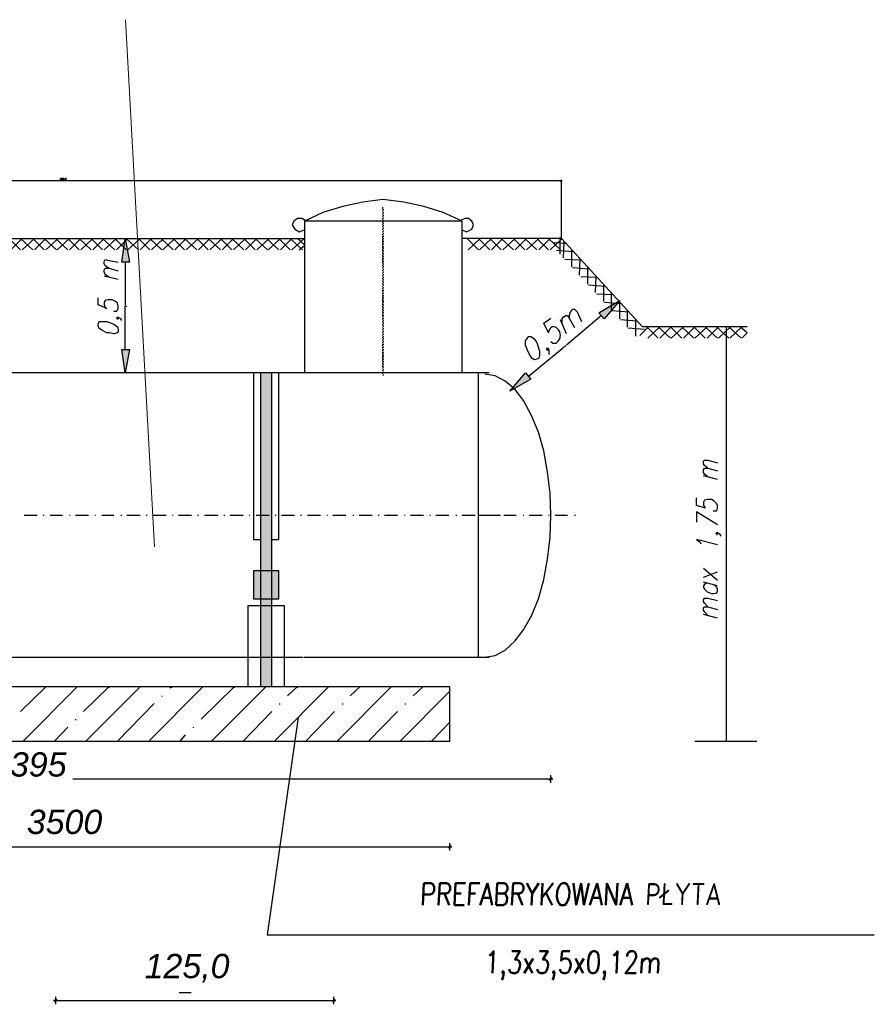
# Model space of a CAD drawing. Header units: centimetres. Extents: x 843425950 to 843478602, y 588811213 to 588851397.
# Tile 16 of 89: x 843448014 to 843451879, y 588816345 to 588820798. Entities that reach past the tile are written whole.
import ezdxf
from ezdxf.enums import TextEntityAlignment as Align

# ---------------------------------------------------------------- set-up
doc = ezdxf.new("R2010")
doc.units = ezdxf.units.CM
doc.header["$MEASUREMENT"] = 0
doc.layers.get('0').update_dxf_attribs({"lineweight": 5})
doc.layers.add('DIM', color=7, linetype='Continuous')
doc.layers.add('TAB_OPISY', color=7, linetype='Continuous', lineweight=30)
doc.styles.add('Arial-sanit', font='ariali.ttf')
doc.styles.add('IS_SIMPLEX', font='simplex.shx', dxfattribs={"width": 0.7})
doc.styles.add('ROMANS', font='romans.shx', dxfattribs={"width": 0.6})
doc.dimstyles.new('IS_wymiar_9_Simplex', dxfattribs={"dimtxt": 9, "dimasz": 9, "dimexe": 4.5, "dimexo": 4.5, "dimgap": 1.5, "dimtad": 1, "dimdec": 1, "dimzin": 1, "dimtxsty": 'IS_SIMPLEX', "dimblk": 'OBLIQUE', "dimcen": 9, "dimdle": 4.5, "dimadec": 1, "dimazin": 0, "dimtfac": 1, "dimtdec": 1, "dimtmove": 1, "dimatfit": 3, "dimldrblk": 'OBLIQUE', "dimfxl": 1, "dimarcsym": 0})

# ---------------------------------------------------------------- blocks, each defined once
blk = doc.blocks.new('_Oblique')
at = {"color": 0, "linetype": 'ByBlock', "lineweight": -2}
blk.add_line((-0.5, -0.5), (0.5, 0.5), dxfattribs=at)
blk = doc.blocks.new('*D934')
at = {"layer": 'Defpoints', "color": 0, "transparency": 33554687}
for p in [(843445956.2, 588820069.3), (843445956.2, 588819807.9), (843450463.7, 588819807.9)]:
    blk.add_point(p, dxfattribs=at)
at = {"layer": 'DIM', "color": 0, "lineweight": -2, "transparency": 33554687}
for p, q in [((843450468.2, 588820069.3), (843445951.7, 588820069.3)), ((843445956.2, 588819812.4), (843445956.2, 588820073.8)), ((843450463.7, 588819812.4), (843450463.7, 588820073.8))]:
    blk.add_line(p, q, dxfattribs=at)
at = {"layer": 'DIM', "color": 0, "linetype": 'ByBlock', "lineweight": -2, "transparency": 33554687, "xscale": 9, "yscale": 9, "zscale": 9, "rotation": 180}
blk.add_blockref('_Oblique', (843445956.2, 588820069.3), dxfattribs=at)
at = {"layer": 'DIM', "color": 0, "linetype": 'ByBlock', "lineweight": -2, "transparency": 33554687, "xscale": 9, "yscale": 9, "zscale": 9}
blk.add_blockref('_Oblique', (843450463.7, 588820069.3), dxfattribs=at)
at = {"layer": 'DIM', "color": 0, "transparency": 33554687, "insert": (843448209.9, 588820076.2), "char_height": 9, "attachment_point": 5, "style": 'IS_SIMPLEX'}
blk.add_mtext('450,0', dxfattribs=at)
blk = doc.blocks.new('My oblique')
at = {"xscale": 2.5, "yscale": 2.5, "zscale": 2.5, "rotation": 180}
blk.add_blockref('_Oblique', (139.09, 225.96), dxfattribs=at)
blk = doc.blocks.new('new')
at = {"ltscale": 0.1}
for p, q in [((-1.87, 0), (1.87, 0)), ((0, -3.39), (0, 3.39))]:
    blk.add_line(p, q, dxfattribs=at)
blk.add_blockref('My oblique', (-139.09, -225.96), dxfattribs=at)

msp = doc.modelspace()

# ---------------------------------------------------------------- hatches: boundary and pattern name
at = {"lineweight": 25}
h = msp.add_hatch(color=0, dxfattribs=at)
h.dxf.hatch_style = 2
h.paths.add_polyline_path([(843448511.08993, 588819701.41545), (843448475.58073, 588819701.41545), (843448491.36256, 588819807.94305)])
h = msp.add_hatch(color=0, dxfattribs=at)
h.dxf.hatch_style = 2
h.paths.add_polyline_path([(843450657.42376, 588819444.96013), (843450633.75096, 588819472.57836), (843450728.44216, 588819527.81493)])
h = msp.add_hatch(color=0, dxfattribs=at)
h.dxf.hatch_style = 2
h.paths.add_polyline_path([(843448475.58073, 588819306.86876), (843448511.08993, 588819306.86876), (843448491.36256, 588819200.34116)])
h = msp.add_hatch(color=0, dxfattribs=at)
h.dxf.hatch_style = 2
h.paths.add_polyline_path([(843449103.1724, 588817779.97316), (843449154.46343, 588817779.97316), (843449154.46343, 588819200.34116), (843449103.1724, 588819200.34116)])
h = msp.add_hatch(color=0, dxfattribs=at)
h.dxf.hatch_style = 2
h.paths.add_polyline_path([(843450302.33176, 588819200.34116), (843450326.00456, 588819172.72293), (843450231.31336, 588819117.48636)])
h = msp.add_hatch(color=0, dxfattribs=at)
h.dxf.hatch_style = 2
h.paths.add_polyline_path([(843449071.60863, 588818178.46533), (843449186.0272, 588818178.46533), (843449186.0272, 588818304.72025), (843449071.60863, 588818304.72025)])

# ---------------------------------------------------------------- linework, layer by layer
at = {"color": 0, "lineweight": 25}
for p, q in [((843449301.66626, 588819886.85236), (843449301.66626, 588819200.34116)), ((843450015.79569, 588819886.85236), (843449301.66626, 588819886.85236)), ((843450015.79569, 588819200.34116), (843450015.79569, 588819886.85236)), ((843445956.1789, 588819807.94305), (843449301.66626, 588819807.94305)), ((843448491.36256, 588819306.86876), (843448491.36256, 588819504.14213)), ((843450136.62216, 588819200.34116), (843446330.61778, 588819200.34116)), ((843449071.60863, 588819200.34116), (843449071.60863, 588818446.75705)), ((843449103.1724, 588819200.34116), (843449103.1724, 588817779.97316)), ((843449154.46343, 588817779.97316), (843449154.46343, 588819200.34116)), ((843449186.0272, 588818446.75705), (843449186.0272, 588819200.34116)), ((843450089.27656, 588817914.11905), (843450089.27656, 588819200.34116)), ((843450014.31273, 588818557.23013), (843450073.49473, 588818557.23013)), ((843450085.33108, 588818557.23013), (843450187.91325, 588818557.23013)), ((843449071.60863, 588818446.75705), (843449103.1724, 588818446.75705)), ((843449154.46343, 588818446.75705), (843449186.0272, 588818446.75705)), ((843449045.96311, 588818146.90156), (843449045.96311, 588817779.97316)), ((843449211.67271, 588818146.90156), (843449045.96311, 588818146.90156)), ((843449211.67271, 588817779.97316), (843449211.67271, 588818146.90156)), ((843446330.61778, 588817914.11905), (843449296.23776, 588817914.11905)), ((843449300.1832, 588817914.11905), (843450136.62216, 588817914.11905)), ((843449959.78459, 588817779.97316), (843446459.78459, 588817779.97316)), ((843449959.78459, 588817535.35425), (843449959.78459, 588817779.97316)), ((843446459.78459, 588817535.35425), (843449959.78459, 588817535.35425))]:
    msp.add_line(p, q, dxfattribs=at)
for points in [[(843449656.75826, 588819985.48904), (843449566.01249, 588819973.65264), (843449475.26678, 588819953.92533), (843449384.52106, 588819926.30705), (843449301.66626, 588819886.85236)], [(843450015.79569, 588819886.85236), (843449928.99546, 588819926.30705), (843449842.19518, 588819953.92533), (843449751.44946, 588819973.65264), (843449656.75826, 588819985.48904)], [(843449656.75826, 588819942.08893), (843449656.75826, 588819949.97984)], [(843449656.75826, 588819938.14345), (843449660.70369, 588819938.14345)], [(843449656.75826, 588819930.25253), (843449656.75826, 588819934.19796)], [(843449656.75826, 588819926.30705), (843449660.70369, 588819926.30705)], [(843449656.75826, 588819918.41613), (843449656.75826, 588819922.36156)], [(843449656.75826, 588819914.47065), (843449660.70369, 588819914.47065)], [(843449656.75826, 588819906.57973), (843449656.75826, 588819910.52516)], [(843449656.75826, 588819902.63425), (843449660.70369, 588819902.63425)], [(843449305.61169, 588819890.79785), (843449289.82986, 588819898.68876), (843449270.10249, 588819898.68876), (843449254.32066, 588819886.85236), (843449246.42969, 588819871.07053)], [(843449246.42969, 588819871.07053), (843449258.26609, 588819851.34316), (843449277.99346, 588819839.50676), (843449301.66626, 588819847.39773)], [(843449656.75826, 588819894.74333), (843449656.75826, 588819898.68876)], [(843449656.75826, 588819890.79785), (843449660.70369, 588819890.79785)], [(843449656.75826, 588819882.90693), (843449656.75826, 588819886.85236)], [(843449656.75826, 588819878.96145), (843449660.70369, 588819878.96145)], [(843449656.75826, 588819871.07053), (843449656.75826, 588819875.01596)], [(843449656.75826, 588819867.12505), (843449660.70369, 588819867.12505)], [(843449656.75826, 588819859.23413), (843449656.75826, 588819863.17956)], [(843450067.08678, 588819871.07053), (843450059.19586, 588819886.85236), (843450043.41398, 588819898.68876), (843450027.63209, 588819898.68876), (843450007.90478, 588819890.79785)], [(843450015.79569, 588819847.39773), (843450035.52306, 588819839.50676), (843450059.19586, 588819851.34316), (843450067.08678, 588819871.07053)], [(843449656.75826, 588819855.28865), (843449660.70369, 588819855.28865)], [(843449656.75826, 588819847.39773), (843449656.75826, 588819851.34316)], [(843449656.75826, 588819843.45225), (843449660.70369, 588819843.45225)], [(843449656.75826, 588819835.56133), (843449656.75826, 588819839.50676)], [(843449656.75826, 588819831.61585), (843449660.70369, 588819831.61585)], [(843449656.75826, 588819823.72493), (843449656.75826, 588819827.67036)], [(843449656.75826, 588819811.88853), (843449656.75826, 588819819.77945)], [(843449656.75826, 588819819.77945), (843449660.70369, 588819819.77945)], [(843450458.31196, 588819738.09066), (843450458.62806, 588819813.46806)], [(843448017.90656, 588819756.65196), (843447966.61553, 588819807.94305)], [(843447974.50645, 588819756.65196), (843448025.79753, 588819807.94305)], [(843448073.14313, 588819756.65196), (843448017.90656, 588819807.94305)], [(843448025.79753, 588819756.65196), (843448081.03405, 588819807.94305)], [(843448124.43416, 588819756.65196), (843448073.14313, 588819807.94305)], [(843448081.03405, 588819756.65196), (843448132.32513, 588819807.94305)], [(843448179.67073, 588819756.65196), (843448124.43416, 588819807.94305)], [(843448132.32513, 588819756.65196), (843448187.56165, 588819807.94305)], [(843448230.96176, 588819756.65196), (843448175.72525, 588819807.94305)], [(843448183.61616, 588819756.65196), (843448238.85273, 588819807.94305)], [(843448282.25285, 588819756.65196), (843448230.96176, 588819807.94305)], [(843448238.85273, 588819756.65196), (843448290.14376, 588819807.94305)], [(843448337.48936, 588819756.65196), (843448282.25285, 588819807.94305)], [(843448290.14376, 588819756.65196), (843448345.38033, 588819807.94305)], [(843448388.78045, 588819756.65196), (843448337.48936, 588819807.94305)], [(843448345.38033, 588819756.65196), (843448396.67136, 588819807.94305)], [(843448444.01696, 588819756.65196), (843448388.78045, 588819807.94305)], [(843448396.67136, 588819756.65196), (843448451.90793, 588819807.94305)], [(843448495.30805, 588819756.65196), (843448444.01696, 588819807.94305)], [(843448451.90793, 588819756.65196), (843448503.19896, 588819807.94305)], [(843448550.54456, 588819756.65196), (843448495.30805, 588819807.94305)], [(843448503.19896, 588819756.65196), (843448558.43553, 588819807.94305)], [(843448601.83565, 588819756.65196), (843448550.54456, 588819807.94305)], [(843448558.43553, 588819756.65196), (843448609.72656, 588819807.94305)], [(843448657.07216, 588819756.65196), (843448601.83565, 588819807.94305)], [(843448609.72656, 588819756.65196), (843448664.96313, 588819807.94305)], [(843448708.36325, 588819756.65196), (843448653.12673, 588819807.94305)], [(843448661.01765, 588819756.65196), (843448716.25416, 588819807.94305)], [(843448759.65433, 588819756.65196), (843448708.36325, 588819807.94305)], [(843448716.25416, 588819756.65196), (843448767.54525, 588819807.94305)], [(843448814.89085, 588819756.65196), (843448759.65433, 588819807.94305)], [(843448767.54525, 588819756.65196), (843448822.78176, 588819807.94305)], [(843448866.18193, 588819756.65196), (843448814.89085, 588819807.94305)], [(843448822.78176, 588819756.65196), (843448874.07285, 588819807.94305)], [(843448921.41845, 588819756.65196), (843448866.18193, 588819807.94305)], [(843448874.07285, 588819756.65196), (843448929.30936, 588819807.94305)], [(843448972.70953, 588819756.65196), (843448921.41845, 588819807.94305)], [(843448929.30936, 588819756.65196), (843448980.60045, 588819807.94305)], [(843449027.94605, 588819756.65196), (843448972.70953, 588819807.94305)], [(843448980.60045, 588819756.65196), (843449035.83696, 588819807.94305)], [(843449079.23713, 588819756.65196), (843449027.94605, 588819807.94305)], [(843449035.83696, 588819756.65196), (843449087.12805, 588819807.94305)], [(843449134.47365, 588819756.65196), (843449079.23713, 588819807.94305)], [(843449087.12805, 588819756.65196), (843449142.36456, 588819807.94305)], [(843449185.76473, 588819756.65196), (843449130.52816, 588819807.94305)], [(843449138.41913, 588819756.65196), (843449193.65565, 588819807.94305)], [(843449237.05576, 588819756.65196), (843449185.76473, 588819807.94305)], [(843449193.65565, 588819756.65196), (843449244.94673, 588819807.94305)], [(843449292.29233, 588819756.65196), (843449237.05576, 588819807.94305)], [(843449244.94673, 588819756.65196), (843449300.18325, 588819807.94305)], [(843449301.66626, 588819780.32476), (843449270.10249, 588819807.94305)], [(843449277.99346, 588819756.65196), (843449301.66626, 588819776.37933)], [(843449656.75826, 588819800.05213), (843449656.75826, 588819807.94305)], [(843449656.75826, 588819807.94305), (843449660.70369, 588819807.94305)], [(843449656.75826, 588819788.21573), (843449656.75826, 588819796.10665)], [(843449656.75826, 588819796.10665), (843449660.70369, 588819796.10665)], [(843449656.75826, 588819776.37933), (843449656.75826, 588819784.27025)], [(843449656.75826, 588819784.27025), (843449660.70369, 588819784.27025)], [(843449656.75826, 588819764.54293), (843449656.75826, 588819772.43385)], [(843449656.75826, 588819772.43385), (843449660.70369, 588819772.43385)], [(843450463.71545, 588819807.94305), (843450015.79569, 588819807.94305)], [(843450089.27656, 588819756.65196), (843450037.98548, 588819807.94305)], [(843450041.93096, 588819756.65196), (843450097.16748, 588819807.94305)], [(843450140.56765, 588819756.65196), (843450089.27656, 588819807.94305)], [(843450093.22205, 588819756.65196), (843450148.45856, 588819807.94305)], [(843450191.85873, 588819756.65196), (843450140.56765, 588819807.94305)], [(843450148.45856, 588819756.65196), (843450199.74965, 588819807.94305)], [(843450247.09525, 588819756.65196), (843450191.85873, 588819807.94305)], [(843450199.74965, 588819756.65196), (843450254.98616, 588819807.94305)], [(843450298.38633, 588819756.65196), (843450247.09525, 588819807.94305)], [(843450254.98616, 588819756.65196), (843450306.27725, 588819807.94305)], [(843450353.62285, 588819756.65196), (843450298.38633, 588819807.94305)], [(843450306.27725, 588819756.65196), (843450361.51376, 588819807.94305)], [(843450404.91393, 588819756.65196), (843450353.62285, 588819807.94305)], [(843450361.51376, 588819756.65196), (843450412.80485, 588819807.94305)], [(843450460.15045, 588819756.65196), (843450404.91393, 588819807.94305)], [(843450412.80485, 588819756.65196), (843450468.04136, 588819807.94305)], [(843450426.67333, 588819789.92488), (843450482.42327, 588819787.62595)], [(843450830.64385, 588819409.45093), (843450463.71545, 588819807.94305)], [(843450474.08952, 588819720.95588), (843450477.07818, 588819793.43083)], [(843449656.75826, 588819764.54293), (843449660.70369, 588819764.54293)], [(843449656.75826, 588819752.70653), (843449656.75826, 588819760.59745)], [(843449656.75826, 588819752.70653), (843449660.70369, 588819752.70653)], [(843449656.75826, 588819740.87013), (843449656.75826, 588819748.76105)], [(843449656.75826, 588819740.87013), (843449660.70369, 588819740.87013)], [(843449656.75826, 588819729.03373), (843449656.75826, 588819736.92465)], [(843449656.75826, 588819729.03373), (843449660.70369, 588819729.03373)], [(843449656.75826, 588819717.19733), (843449656.75826, 588819725.08825)], [(843450442.01894, 588819755.78523), (843450517.16641, 588819749.89415)], [(843450511.5052, 588819680.32166), (843450511.82133, 588819755.69903)], [(843448416.39873, 588819673.79716), (843448400.61685, 588819685.63356), (843448396.67136, 588819693.52453), (843448396.67136, 588819705.36093), (843448400.61685, 588819713.25185), (843448416.39873, 588819709.30636), (843448459.79885, 588819701.41545)], [(843448491.36256, 588819701.41545), (843448491.36256, 588819508.08756)], [(843449656.75826, 588819717.19733), (843449660.70369, 588819717.19733)], [(843449656.75826, 588819705.36093), (843449656.75826, 588819713.25185)], [(843449656.75826, 588819705.36093), (843449660.70369, 588819705.36093)], [(843449656.75826, 588819697.46996), (843449656.75826, 588819701.41545)], [(843449656.75826, 588819693.52453), (843449660.70369, 588819693.52453)], [(843449656.75826, 588819685.63356), (843449656.75826, 588819689.57905)], [(843449656.75826, 588819681.68813), (843449660.70369, 588819681.68813)], [(843449656.75826, 588819673.79716), (843449656.75826, 588819677.74265)], [(843450479.43461, 588819715.151), (843450551.90956, 588819712.16235)], [(843450514.17776, 588819677.4192), (843450589.32523, 588819671.52812)], [(843450546.24834, 588819642.58985), (843450549.237, 588819715.0648)], [(843448416.39873, 588819634.34253), (843448400.61685, 588819646.17893), (843448396.67136, 588819658.01533), (843448396.67136, 588819665.90624), (843448400.61685, 588819673.79716), (843448416.39873, 588819673.79716), (843448459.79885, 588819661.96076)], [(843448459.79885, 588819622.50613), (843448396.67136, 588819638.28796)], [(843449656.75826, 588819669.85173), (843449660.70369, 588819669.85173)], [(843449656.75826, 588819661.96076), (843449656.75826, 588819665.90624)], [(843449656.75826, 588819658.01533), (843449660.70369, 588819658.01533)], [(843449656.75826, 588819650.12436), (843449656.75826, 588819654.06984)], [(843449656.75826, 588819646.17893), (843449660.70369, 588819646.17893)], [(843449656.75826, 588819638.28796), (843449656.75826, 588819642.23344)], [(843449656.75826, 588819634.34253), (843449660.70369, 588819634.34253)], [(843450551.59343, 588819636.78497), (843450624.06838, 588819633.79632)], [(843450583.66402, 588819601.95563), (843450583.98015, 588819677.333)], [(843450618.40716, 588819564.22383), (843450621.39582, 588819636.69878)], [(843449656.75826, 588819626.45156), (843449656.75826, 588819630.39704)], [(843449656.75826, 588819622.50613), (843449660.70369, 588819622.50613)], [(843449656.75826, 588819614.61516), (843449656.75826, 588819618.56064)], [(843449656.75826, 588819610.66973), (843449660.70369, 588819610.66973)], [(843449656.75826, 588819602.77876), (843449656.75826, 588819606.72424)], [(843449656.75826, 588819598.83333), (843449660.70369, 588819598.83333)], [(843449656.75826, 588819590.94236), (843449656.75826, 588819594.88784)], [(843450586.33658, 588819599.05317), (843450661.48405, 588819593.16209)], [(843450655.82284, 588819523.5896), (843450656.13897, 588819598.96697)], [(843449656.75826, 588819586.99693), (843449660.70369, 588819586.99693)], [(843449656.75826, 588819579.10596), (843449656.75826, 588819583.05144)], [(843449656.75826, 588819567.26956), (843449656.75826, 588819575.16053)], [(843449656.75826, 588819575.16053), (843449660.70369, 588819575.16053)], [(843449656.75826, 588819555.43316), (843449656.75826, 588819563.32413)], [(843449656.75826, 588819563.32413), (843449660.70369, 588819563.32413)], [(843449656.75826, 588819543.59676), (843449656.75826, 588819551.48773)], [(843449656.75826, 588819551.48773), (843449660.70369, 588819551.48773)], [(843450623.75225, 588819558.41895), (843450696.2272, 588819555.43029)], [(843450690.56599, 588819485.8578), (843450690.88208, 588819561.2352)], [(843448440.07153, 588819480.46933), (843448451.90793, 588819480.46933), (843448455.85336, 588819484.41476), (843448459.79885, 588819492.30573), (843448459.79885, 588819504.14213), (843448455.85336, 588819515.97853), (843448447.96245, 588819523.86944), (843448432.18056, 588819531.76036), (843448412.45325, 588819531.76036), (843448400.61685, 588819527.81493), (843448396.67136, 588819519.92396), (843448396.67136, 588819508.08756), (843448400.61685, 588819496.25116), (843448408.50776, 588819492.30573), (843448369.05313, 588819508.08756), (843448369.05313, 588819539.65133)], [(843448491.36256, 588819504.14213), (843448495.30805, 588819504.14213)], [(843448495.30805, 588819504.14213), (843448495.30805, 588819500.19665)], [(843449656.75826, 588819531.76036), (843449656.75826, 588819539.65133)], [(843449656.75826, 588819539.65133), (843449660.70369, 588819539.65133)], [(843449656.75826, 588819519.92396), (843449656.75826, 588819527.81493)], [(843449656.75826, 588819527.81493), (843449660.70369, 588819527.81493)], [(843449656.75826, 588819519.92396), (843449660.70369, 588819519.92396)], [(843449656.75826, 588819508.08756), (843449656.75826, 588819515.97853)], [(843449656.75826, 588819508.08756), (843449660.70369, 588819508.08756)], [(843449656.75826, 588819496.25116), (843449656.75826, 588819504.14213)], [(843450658.4954, 588819520.68714), (843450733.64287, 588819514.79607)], [(843450727.98166, 588819445.22357), (843450728.29779, 588819520.60095)], [(843449656.75826, 588819496.25116), (843449660.70369, 588819496.25116)], [(843449656.75826, 588819484.41476), (843449656.75826, 588819492.30573)], [(843449656.75826, 588819484.41476), (843449660.70369, 588819484.41476)], [(843449656.75826, 588819472.57836), (843449656.75826, 588819480.46933)], [(843449656.75826, 588819472.57836), (843449660.70369, 588819472.57836)], [(843449656.75826, 588819460.74196), (843449656.75826, 588819468.63293)], [(843449656.75826, 588819460.74196), (843449660.70369, 588819460.74196)], [(843449656.75826, 588819452.85105), (843449656.75826, 588819456.79653)], [(843450468.04136, 588819421.28733), (843450468.04136, 588819444.96013), (843450471.9868, 588819452.85105), (843450483.8232, 588819460.74196), (843450491.71416, 588819460.74196), (843450499.60508, 588819448.90556), (843450523.27788, 588819405.50545)], [(843450645.58736, 588819460.74196), (843450487.76868, 588819326.59613)], [(843450499.60508, 588819448.90556), (843450503.55056, 588819472.57836), (843450507.496, 588819480.46933), (843450515.38696, 588819488.36025), (843450523.27788, 588819488.36025), (843450535.11428, 588819476.52385), (843450554.8416, 588819433.12373)], [(843450693.23851, 588819482.95538), (843450768.38602, 588819477.06426)], [(843450762.7248, 588819407.49177), (843450763.0409, 588819482.86918)], [(843448475.58073, 588819437.06916), (843448471.63525, 588819444.96013), (843448463.74433, 588819448.90556), (843448455.85336, 588819452.85105), (843448451.90793, 588819448.90556), (843448455.85336, 588819444.96013), (843448459.79885, 588819444.96013), (843448455.85336, 588819452.85105)], [(843449656.75826, 588819448.90556), (843449660.70369, 588819448.90556)], [(843449656.75826, 588819441.01465), (843449656.75826, 588819444.96013)], [(843449656.75826, 588819437.06916), (843449660.70369, 588819437.06916)], [(843449656.75826, 588819429.17825), (843449656.75826, 588819433.12373)], [(843449656.75826, 588819425.23276), (843449660.70369, 588819425.23276)], [(843449656.75826, 588819417.34185), (843449656.75826, 588819421.28733)], [(843449656.75826, 588819413.39636), (843449660.70369, 588819413.39636)], [(843450416.75028, 588819342.37796), (843450424.6412, 588819334.48705), (843450440.42308, 588819334.48705), (843450448.314, 588819342.37796), (843450456.20496, 588819354.21436), (843450460.1504, 588819369.99625), (843450456.20496, 588819385.77813), (843450452.25948, 588819393.66905), (843450440.42308, 588819405.50545), (843450432.53216, 588819409.45093), (843450420.69576, 588819409.45093), (843450412.8048, 588819401.55996), (843450404.91388, 588819389.72356), (843450404.91388, 588819381.83265), (843450385.18656, 588819425.23276), (843450416.75028, 588819448.90556)], [(843450487.76868, 588819377.88716), (843450460.1504, 588819441.01465)], [(843450730.65422, 588819442.32112), (843450805.80169, 588819436.43004)], [(843450800.14048, 588819366.85755), (843450800.45661, 588819442.23492)], [(843449656.75826, 588819405.50545), (843449656.75826, 588819409.45093)], [(843449656.75826, 588819401.55996), (843449660.70369, 588819401.55996)], [(843449656.75826, 588819393.66905), (843449656.75826, 588819397.61453)], [(843449656.75826, 588819389.72356), (843449660.70369, 588819389.72356)], [(843449656.75826, 588819381.83265), (843449656.75826, 588819385.77813)], [(843449656.75826, 588819377.88716), (843449660.70369, 588819377.88716)], [(843449656.75826, 588819369.99625), (843449656.75826, 588819373.94173)], [(843449656.75826, 588819366.05076), (843449660.70369, 588819366.05076)], [(843450765.39733, 588819404.58935), (843450840.54484, 588819398.69824)], [(843450818.80745, 588819369.99625), (843450858.26208, 588819409.45093)], [(843451304.09985, 588819409.45093), (843450830.64385, 588819409.45093)], [(843450901.66225, 588819358.15985), (843450850.37116, 588819409.45093)], [(843450854.31665, 588819358.15985), (843450909.55316, 588819409.45093)], [(843450956.89876, 588819358.15985), (843450901.66225, 588819409.45093)], [(843450909.55316, 588819358.15985), (843450960.84425, 588819409.45093)], [(843451008.18985, 588819358.15985), (843450956.89876, 588819409.45093)], [(843450960.84425, 588819358.15985), (843451016.08076, 588819409.45093)], [(843451063.42636, 588819358.15985), (843451008.18985, 588819409.45093)], [(843451016.08076, 588819358.15985), (843451067.37185, 588819409.45093)], [(843451114.71745, 588819358.15985), (843451063.42636, 588819409.45093)], [(843451067.37185, 588819358.15985), (843451122.60836, 588819409.45093)], [(843451169.95396, 588819358.15985), (843451114.71745, 588819409.45093)], [(843451122.60836, 588819358.15985), (843451173.89945, 588819409.45093)], [(843451221.24505, 588819358.15985), (843451166.00848, 588819409.45093)], [(843451173.89945, 588819358.15985), (843451229.13596, 588819409.45093)], [(843451209.78913, 588819409.45093), (843451209.78913, 588817535.35425)], [(843451276.48156, 588819358.15985), (843451221.24505, 588819409.45093)], [(843451225.19048, 588819358.15985), (843451280.42705, 588819409.45093)], [(843451304.09985, 588819381.83265), (843451272.53608, 588819409.45093)], [(843451280.42705, 588819358.15985), (843451304.09985, 588819381.83265)], [(843449656.75826, 588819358.15985), (843449656.75826, 588819362.10533)], [(843449656.75826, 588819354.21436), (843449660.70369, 588819354.21436)], [(843449656.75826, 588819346.32345), (843449656.75826, 588819350.26893)], [(843449656.75826, 588819342.37796), (843449660.70369, 588819342.37796)], [(843449656.75826, 588819334.48705), (843449656.75826, 588819338.43253)], [(843449656.75826, 588819322.65065), (843449656.75826, 588819330.54156)], [(843449656.75826, 588819330.54156), (843449660.70369, 588819330.54156)], [(843450479.87776, 588819322.65065), (843450479.87776, 588819318.70516)], [(843450479.87776, 588819322.65065), (843450483.8232, 588819322.65065)], [(843449656.75826, 588819310.81424), (843449656.75826, 588819318.70516)], [(843449656.75826, 588819318.70516), (843449660.70369, 588819318.70516)], [(843449656.75826, 588819298.97785), (843449656.75826, 588819306.86876)], [(843449656.75826, 588819306.86876), (843449660.70369, 588819306.86876)], [(843449656.75826, 588819287.14144), (843449656.75826, 588819295.03236)], [(843449656.75826, 588819295.03236), (843449660.70369, 588819295.03236)], [(843449656.75826, 588819275.30505), (843449656.75826, 588819283.19596)], [(843449656.75826, 588819283.19596), (843449660.70369, 588819283.19596)], [(843450314.16816, 588819184.55933), (843450475.93228, 588819318.70516)], [(843450408.85936, 588819283.19596), (843450408.85936, 588819302.92333), (843450404.91388, 588819310.81424), (843450397.02296, 588819310.81424), (843450397.02296, 588819306.86876), (843450400.9684, 588819302.92333), (843450404.91388, 588819310.81424)], [(843449656.75826, 588819275.30505), (843449660.70369, 588819275.30505)], [(843449656.75826, 588819263.46864), (843449656.75826, 588819271.35956)], [(843449656.75826, 588819263.46864), (843449660.70369, 588819263.46864)], [(843449656.75826, 588819251.63225), (843449656.75826, 588819259.52316)], [(843449656.75826, 588819251.63225), (843449660.70369, 588819251.63225)], [(843449656.75826, 588819239.79584), (843449656.75826, 588819247.68676)], [(843449656.75826, 588819239.79584), (843449660.70369, 588819239.79584)], [(843449656.75826, 588819227.95945), (843449656.75826, 588819235.85036)], [(843449656.75826, 588819227.95945), (843449660.70369, 588819227.95945)], [(843449656.75826, 588819220.06853), (843449656.75826, 588819224.01396)], [(843449656.75826, 588819216.12304), (843449660.70369, 588819216.12304)], [(843449656.75826, 588819208.23213), (843449656.75826, 588819212.17756)], [(843449656.75826, 588819204.28665), (843449660.70369, 588819204.28665)], [(843449656.75826, 588819196.39573), (843449656.75826, 588819200.34116)], [(843449656.75826, 588819192.45024), (843449660.70369, 588819192.45024)], [(843450117.29439, 588817914.76894), (843450165.17969, 588817922.74981), (843450209.07454, 588817946.69246), (843450252.96944, 588817986.5969), (843450292.87383, 588818038.47262), (843450328.78781, 588818102.31971), (843450360.71138, 588818178.13813), (843450384.65404, 588818265.92783), (843450400.61577, 588818357.70803), (843450412.5871, 588818457.46905), (843450416.57756, 588818557.23013), (843450412.5871, 588818656.9912), (843450400.61577, 588818752.76181), (843450384.65404, 588818848.53243), (843450360.71138, 588818932.33172), (843450328.78781, 588819008.15009), (843450292.87383, 588819075.98764), (843450252.96944, 588819127.86336), (843450209.07454, 588819163.77734), (843450165.17969, 588819187.71999), (843450117.29439, 588819195.70091)], [(843451126.93433, 588818770.28533), (843451111.15245, 588818782.12173), (843451107.20696, 588818790.01265), (843451107.20696, 588818801.84905), (843451111.15245, 588818805.79453), (843451126.93433, 588818805.79453), (843451170.33445, 588818793.95813)], [(843451126.93433, 588818730.83065), (843451111.15245, 588818742.66705), (843451107.20696, 588818750.55796), (843451107.20696, 588818762.39436), (843451111.15245, 588818770.28533), (843451126.93433, 588818770.28533), (843451170.33445, 588818758.44893)], [(843451170.33445, 588818718.99425), (843451107.20696, 588818734.77613)], [(843451150.60713, 588818576.95745), (843451166.38896, 588818576.95745), (843451170.33445, 588818588.79385), (843451170.33445, 588818600.63025), (843451166.38896, 588818608.52116), (843451154.55256, 588818620.35756), (843451142.71616, 588818628.24853), (843451122.98885, 588818628.24853), (843451111.15245, 588818624.30305), (843451107.20696, 588818616.41213), (843451107.20696, 588818604.57573), (843451111.15245, 588818592.73933), (843451115.09793, 588818588.79385), (843451075.64325, 588818600.63025), (843451075.64325, 588818636.13945)], [(843451170.33445, 588818513.82996), (843451075.64325, 588818573.01196), (843451075.64325, 588818525.66636)], [(843448033.68845, 588818557.23013), (843448092.87045, 588818557.23013)], [(843448120.48873, 588818557.23013), (843448124.43416, 588818557.23013)], [(843448152.05245, 588818557.23013), (843448207.28896, 588818557.23013)], [(843448238.85273, 588818557.23013), (843448242.79816, 588818557.23013)], [(843448266.47096, 588818557.23013), (843448325.65296, 588818557.23013)], [(843448353.27125, 588818557.23013), (843448357.21673, 588818557.23013)], [(843448384.83496, 588818557.23013), (843448440.07153, 588818557.23013)], [(843448471.63525, 588818557.23013), (843448475.58073, 588818557.23013)], [(843448499.25353, 588818557.23013), (843448558.43553, 588818557.23013)], [(843448586.05376, 588818557.23013), (843448589.99925, 588818557.23013)], [(843448617.61753, 588818557.23013), (843448676.79953, 588818557.23013)], [(843448704.41776, 588818557.23013), (843448708.36325, 588818557.23013)], [(843448732.03605, 588818557.23013), (843448791.21805, 588818557.23013)], [(843448818.83633, 588818557.23013), (843448822.78176, 588818557.23013)], [(843448850.40005, 588818557.23013), (843448909.58205, 588818557.23013)], [(843448937.20033, 588818557.23013), (843448941.14576, 588818557.23013)], [(843448964.81856, 588818557.23013), (843449024.00056, 588818557.23013)], [(843449051.61885, 588818557.23013), (843449055.56433, 588818557.23013)], [(843449083.18256, 588818557.23013), (843449142.36456, 588818557.23013)], [(843449169.98285, 588818557.23013), (843449173.92833, 588818557.23013)], [(843449197.60113, 588818557.23013), (843449256.78313, 588818557.23013)], [(843449284.40136, 588818557.23013), (843449288.34685, 588818557.23013)], [(843449315.96513, 588818557.23013), (843449375.14713, 588818557.23013)], [(843449402.76536, 588818557.23013), (843449406.71085, 588818557.23013)], [(843449430.38365, 588818557.23013), (843449489.56565, 588818557.23013)], [(843449521.12936, 588818557.23013), (843449525.07485, 588818557.23013)], [(843449548.74765, 588818557.23013), (843449607.92965, 588818557.23013)], [(843449635.54793, 588818557.23013), (843449639.49336, 588818557.23013)], [(843449663.16616, 588818557.23013), (843449722.34816, 588818557.23013)], [(843449753.91193, 588818557.23013), (843449757.85736, 588818557.23013)], [(843449781.53016, 588818557.23013), (843449840.71216, 588818557.23013)], [(843449868.33045, 588818557.23013), (843449872.27593, 588818557.23013)], [(843449895.94873, 588818557.23013), (843449955.13073, 588818557.23013)], [(843449986.69445, 588818557.23013), (843449990.63993, 588818557.23013)], [(843450203.69508, 588818557.23013), (843450258.9316, 588818557.23013)], [(843450290.49536, 588818557.23013), (843450294.4408, 588818557.23013)], [(843450318.1136, 588818557.23013), (843450377.2956, 588818557.23013)], [(843450404.91388, 588818557.23013), (843450408.85936, 588818557.23013)], [(843450436.4776, 588818557.23013), (843450491.71416, 588818557.23013)], [(843450523.27788, 588818557.23013), (843450527.22336, 588818557.23013)], [(843451186.11633, 588818462.53893), (843451182.17085, 588818470.42985), (843451174.27993, 588818474.37533), (843451166.38896, 588818478.32076), (843451162.44353, 588818474.37533), (843451166.38896, 588818470.42985), (843451170.33445, 588818470.42985), (843451166.38896, 588818478.32076)], [(843451170.33445, 588818423.08425), (843451075.64325, 588818446.75705), (843451091.42513, 588818434.92065), (843451095.37056, 588818427.02973)], [(843451170.33445, 588818261.32013), (843451107.20696, 588818316.55665)], [(843451107.20696, 588818277.10196), (843451170.33445, 588818300.77476)], [(843451170.33445, 588818237.64733), (843451107.20696, 588818253.42916)], [(843451122.98885, 588818249.48373), (843451111.15245, 588818245.53824), (843451107.20696, 588818237.64733), (843451107.20696, 588818229.75636), (843451111.15245, 588818221.86544), (843451122.98885, 588818210.02904), (843451134.82525, 588818206.08356), (843451142.71616, 588818202.13813), (843451154.55256, 588818202.13813), (843451166.38896, 588818206.08356), (843451170.33445, 588818213.97453), (843451170.33445, 588818221.86544), (843451166.38896, 588818229.75636), (843451154.55256, 588818241.59276)], [(843451126.93433, 588818142.95613), (843451111.15245, 588818158.73796), (843451107.20696, 588818166.62893), (843451107.20696, 588818174.51985), (843451111.15245, 588818182.41076), (843451126.93433, 588818182.41076), (843451170.33445, 588818170.57436)], [(843451126.93433, 588818103.50145), (843451111.15245, 588818119.28333), (843451107.20696, 588818127.17425), (843451107.20696, 588818139.01065), (843451111.15245, 588818142.95613), (843451126.93433, 588818142.95613), (843451170.33445, 588818131.11973)], [(843451170.33445, 588818091.66505), (843451107.20696, 588818107.44693)], [(843448017.90656, 588817669.50013), (843448132.32513, 588817779.97316)], [(843448029.74296, 588817535.35425), (843448274.36193, 588817779.97316)], [(843448301.98016, 588817669.50013), (843448416.39873, 588817779.97316)], [(843448313.81656, 588817535.35425), (843448558.43553, 588817779.97316)], [(843448416.39873, 588817779.97316), (843448416.39873, 588817776.02773)], [(843448597.89016, 588817535.35425), (843448842.50913, 588817779.97316)], [(843448692.58136, 588817776.02773), (843448700.47233, 588817779.97316)], [(843448700.47233, 588817779.97316), (843448700.47233, 588817776.02773)], [(843448834.61816, 588817633.99093), (843448984.54593, 588817779.97316)], [(843448881.96376, 588817535.35425), (843449126.58273, 588817779.97316)], [(843448984.54593, 588817779.97316), (843448984.54593, 588817776.02773)], [(843449166.03736, 588817535.35425), (843449410.65633, 588817779.97316)], [(843449225.21936, 588817740.51853), (843449268.61953, 588817779.97316)], [(843449268.61953, 588817779.97316), (843449268.61953, 588817776.02773)], [(843449450.11096, 588817535.35425), (843449694.72993, 588817779.97316)], [(843449509.29296, 588817740.51853), (843449552.69313, 588817779.97316)], [(843449793.36656, 588817740.51853), (843449836.76673, 588817779.97316)], [(843448657.07216, 588817740.51853), (843448657.07216, 588817736.57305)], [(843449734.18456, 588817535.35425), (843449959.78459, 588817760.95423)], [(843448455.85336, 588817535.35425), (843448621.56296, 588817705.00933)], [(843449189.71016, 588817705.00933), (843449189.71016, 588817701.06385)], [(843449473.78376, 588817705.00933), (843449473.78376, 588817701.06385)], [(843449757.85736, 588817705.00933), (843449757.85736, 588817701.06385)], [(843448266.47096, 588817633.99093), (843448266.47096, 588817630.04545)], [(843449024.00056, 588817535.35425), (843449154.20096, 588817669.50013)], [(843449273.32921, 588817642.64607), (843449133.15136, 588816659.45164)], [(843449308.07416, 588817535.35425), (843449438.27456, 588817669.50013)], [(843449592.14776, 588817535.35425), (843449722.34816, 588817669.50013)], [(843448171.77976, 588817535.35425), (843448230.96176, 588817598.48173)], [(843448799.10896, 588817598.48173), (843448799.10896, 588817594.53625)], [(843449876.22136, 588817535.35425), (843449959.78459, 588817621.4497)], [(843448739.92696, 588817535.35425), (843448763.59976, 588817562.97253)], [(843451067.75233, 588817535.35425), (843451347.88045, 588817535.35425)], [(843449133.15136, 588816659.45164), (843451879.19616, 588816659.45164)]]:
    msp.add_lwpolyline(points, dxfattribs=at)
for points in [[(843448511.08993, 588819701.41545), (843448475.58073, 588819701.41545), (843448491.36256, 588819807.94305)], [(843450657.42376, 588819444.96013), (843450633.75096, 588819472.57836), (843450728.44216, 588819527.81493)], [(843448369.05313, 588819413.39636), (843448369.05313, 588819421.28733), (843448372.99856, 588819433.12373), (843448408.50776, 588819433.12373), (843448420.34416, 588819429.17825), (843448440.07153, 588819421.28733), (843448455.85336, 588819409.45093), (843448459.79885, 588819397.61453), (843448459.79885, 588819389.72356), (843448455.85336, 588819381.83265), (843448440.07153, 588819377.88716), (843448420.34416, 588819381.83265), (843448408.50776, 588819381.83265), (843448384.83496, 588819393.66905), (843448372.99856, 588819401.55996)], [(843450310.22268, 588819358.15985), (843450314.16816, 588819366.05076), (843450326.00456, 588819366.05076), (843450337.84096, 588819358.15985), (843450353.6228, 588819338.43253), (843450357.56828, 588819322.65065), (843450365.4592, 588819298.97785), (843450365.4592, 588819279.25053), (843450361.51376, 588819267.41413), (843450353.6228, 588819263.46864), (843450341.7864, 588819259.52316), (843450329.95, 588819267.41413), (843450318.1136, 588819287.14144), (843450310.22268, 588819302.92333), (843450302.33176, 588819326.59613), (843450302.33176, 588819346.32345)], [(843448475.58073, 588819306.86876), (843448511.08993, 588819306.86876), (843448491.36256, 588819200.34116)], [(843450302.33176, 588819200.34116), (843450326.00456, 588819172.72293), (843450231.31336, 588819117.48636)], [(843449071.60863, 588818178.46533), (843449186.0272, 588818178.46533), (843449186.0272, 588818304.72025), (843449071.60863, 588818304.72025)]]:
    msp.add_lwpolyline(points, close=True, dxfattribs=at)
at = {"layer": 'DIM', "transparency": 33554687}
for p, q in [((843450411.57756, 588817363.67131), (843446026.66841, 588817363.67131)), ((843448168.80027, 588817392.70614), (843448218.803, 588817392.70614)), ((843446464.78459, 588817057.12111), (843449954.78459, 588817057.12111)), ((843448735.4795, 588816398.38635), (843448789.01224, 588816398.38635)), ((843448180.72525, 588816361.54856), (843449429.32913, 588816361.54856))]:
    msp.add_line(p, q, dxfattribs=at)
at = {"layer": 'TAB_OPISY', "color": 0, "lineweight": 20}
msp.add_line((843448491.83819, 588820798.42576), (843448623.381, 588818414.34183), dxfattribs=at)

# ---------------------------------------------------------------- block references
at = {"layer": 'DIM', "transparency": 33554687, "xscale": 5, "yscale": 5, "zscale": 5}
for p in [(843450416.57756, 588817363.67131), (843449959.78459, 588817057.12111), (843449434.32913, 588816361.54856)]:
    msp.add_blockref('new', p, dxfattribs=at)
at = {"layer": 'DIM', "transparency": 33554687, "xscale": 5, "yscale": 5, "zscale": 5, "rotation": 180}
msp.add_blockref('new', (843448175.72525, 588816361.54856), dxfattribs=at)

# ---------------------------------------------------------------- texts
at = {"layer": 'DIM', "transparency": 33554687, "char_height": 109.780468, "attachment_point": 5, "style": 'Arial-sanit', "bg_fill": 3, "box_fill_scale": 1.25, "bg_fill_color": 256, "bg_fill_true_color": 13158600, "bg_fill_transparency": 0}
for s, insert in [('\\A1;3500', (843448216.71364, 588817168.95787)), ('\\A1;125,0', (843448770.92015, 588816507.39387))]:
    msp.add_mtext(s, dxfattribs=dict(at, insert=insert))
at = {"layer": 'TAB_OPISY', "color": 0, "lineweight": 20, "style": 'ROMANS', "oblique": 3, "width": 0.8}
for s, p in [('PREFABRYKOWANA PŁYTA', (843450505.09824, 588816843.11543)), ('1,3x3,5x0,12m', (843450514.2427, 588816519.62344))]:
    msp.add_text(s, height=99.7320676, dxfattribs=at).set_placement(p, align=Align.MIDDLE)

# ---------------------------------------------------------------- dimensions: what is measured, and where the dimension line sits
at = {"layer": 'DIM', "transparency": 33554687}
dim = msp.add_linear_dim(base=(843445956.1789, 588820069.32677), p1=(843450463.71545, 588819807.94305), p2=(843445956.1789, 588819807.94305), text='450,0', dimstyle='IS_wymiar_9_Simplex', override={"dimzin": 0}, dxfattribs=at)
dim.commit()
dim.dimension.update_dxf_attribs({"geometry": '*D934', "text_midpoint": (843448209.94717, 588820076.18392)})

# ---------------------------------------------------------------- next in the draw order: texts
at = {"layer": 'DIM', "transparency": 33554687, "insert": (843448055.27609, 588817428.91675), "char_height": 109.780468, "attachment_point": 5, "style": 'Arial-sanit', "bg_fill": 3, "box_fill_scale": 1.25, "bg_fill_color": 256, "bg_fill_true_color": 13158600, "bg_fill_transparency": 0}
msp.add_mtext('\\A1;4395', dxfattribs=at)

doc.saveas('drawing.dxf')
